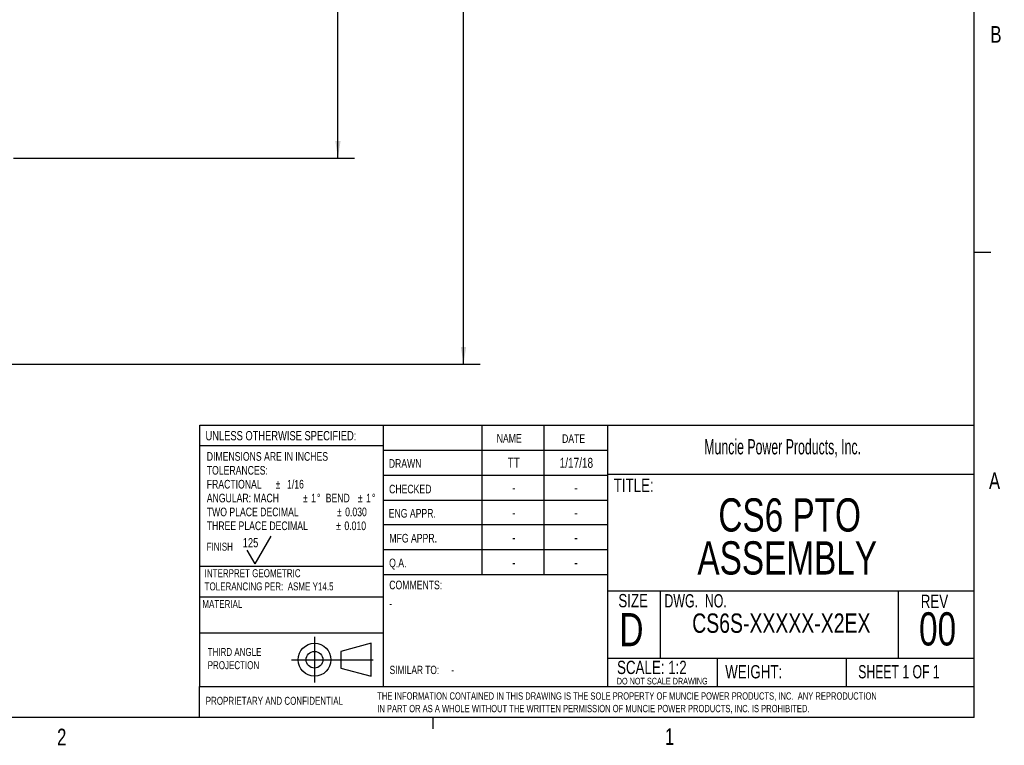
# Model space of a CAD drawing. Header units: inches. Extents: x 0.3 to 34.1, y 0.2 to 21.7.
# Tile 19 of 26: x 26.3 to 33.7, y 0.2 to 5.7. Entities that reach past the tile are written whole.
import ezdxf

# ---------------------------------------------------------------- set-up
doc = ezdxf.new("R2010")
doc.units = ezdxf.units.IN
doc.header["$MEASUREMENT"] = 0
doc.linetypes.add('CENTERX2', pattern=[0.8, 0.5, -0.1, 0.1, -0.1])
doc.layers.add('BORDER', color=7, linetype='Continuous', lineweight=25)
doc.layers.add('SLD-0', color=7, linetype='Continuous', lineweight=25)
doc.styles.add('SLDTEXTSTYLE0', font='TXT', dxfattribs={"width": 0.75})
doc.styles.add('SLDTEXTSTYLE1', font='TXT', dxfattribs={"width": 0.605})
doc.styles.add('SLDTEXTSTYLE2', font='TXT', dxfattribs={"width": 0.694444})
doc.styles.add('SLDTEXTSTYLE3', font='TXT', dxfattribs={"width": 0.6875})
doc.dimstyles.new('SLDDIMSTYLE0', dxfattribs={"dimtxt": 0.125, "dimasz": 0.13, "dimexe": 0, "dimexo": 0.0625, "dimgap": 0.03125, "dimtad": 0, "dimtih": 1, "dimtoh": 1, "dimlfac": 0.8, "dimrnd": 1e-09, "dimzin": 12, "dimdsep": 46, "dimtxsty": 'SLDTEXTSTYLE0', "dimsah": 1, "dimcen": 0.09, "dimadec": 0, "dimazin": 3, "dimtfac": 1, "dimtofl": 0, "dimtmove": 0, "dimatfit": 3, "dimfxl": 1, "dimfrac": 2, "dimtolj": 1, "dimtzin": 12, "dimarcsym": 0})
doc.dimstyles.new('SLDDIMSTYLE1', dxfattribs={"dimtxt": 0.125, "dimasz": 0.13, "dimexe": 0, "dimexo": 0.0625, "dimgap": 0.03125, "dimtad": 0, "dimtih": 1, "dimtoh": 1, "dimlfac": 0.8, "dimrnd": 1e-09, "dimzin": 4, "dimdsep": 46, "dimtxsty": 'SLDTEXTSTYLE0', "dimsah": 1, "dimcen": 0.09, "dimadec": 0, "dimazin": 1, "dimtfac": 1, "dimtofl": 0, "dimtmove": 0, "dimatfit": 3, "dimfxl": 1, "dimfrac": 2, "dimtolj": 1, "dimtzin": 12, "dimarcsym": 0})

# ---------------------------------------------------------------- blocks, each defined once
blk = doc.blocks.new('Block1')
at = {"layer": 'SLD-0', "color": 1, "linetype": 'CENTERX2'}
for p, q in [((3.1617, 0.8669), (3.1617, 0.5222)), ((2.9894, 0.6946), (3.334, 0.6946))]:
    blk.add_line(p, q, dxfattribs=at)
at = {"layer": 'SLD-0', "color": 1}
for p, q in [((3.5889, 0.8181), (3.3588, 0.7575)), ((3.5889, 0.571), (3.5889, 0.8181)), ((3.3588, 0.7575), (3.3588, 0.6316)), ((3.334, 0.6946), (3.6043, 0.6946)), ((3.3588, 0.6316), (3.5889, 0.571))]:
    blk.add_line(p, q, dxfattribs=at)
for radius in [0.1236, 0.0629]:
    blk.add_circle((3.1617, 0.6946), radius, dxfattribs=at)
blk = doc.blocks.new('SW_NOTE_1')
at = {"layer": 'SLD-0', "color": 0, "char_height": 0.06, "attachment_point": 1, "style": 'SLDTEXTSTYLE0'}
for s, insert in [('THIRD ANGLE', (0, 0.0773)), ('PROJECTION', (0, -0.022))]:
    blk.add_mtext(s, dxfattribs=dict(at, insert=insert))
blk = doc.blocks.new('SW_NOTE_2')
at = {"layer": 'SLD-0', "color": 0, "char_height": 0.055, "attachment_point": 1, "style": 'SLDTEXTSTYLE0'}
for s, insert in [('THE INFORMATION CONTAINED IN THIS DRAWING IS THE SOLE PROPERTY OF MUNCIE POWER PRODUCTS, INC.  ANY REPRODUCTION', (0, 0.0709)), ('IN PART OR AS A WHOLE WITHOUT THE WRITTEN PERMISSION OF MUNCIE POWER PRODUCTS, INC. IS PROHIBITED.', (0, -0.0235))]:
    blk.add_mtext(s, dxfattribs=dict(at, insert=insert))
blk = doc.blocks.new('SW_NOTE_3')
at = {"layer": 'SLD-0', "color": 0, "char_height": 0.065, "attachment_point": 1, "style": 'SLDTEXTSTYLE0'}
for s, insert in [('DIMENSIONS ARE IN INCHES', (0, 0.0838)), ('TOLERANCES:', (0, -0.0206)), ('FRACTIONAL', (0, -0.125)), ('%%p', (0.5176, -0.125)), ('1/16', (0.6039, -0.125)), ('ANGULAR: MACH', (0, -0.2293)), ('%%p', (0.7234, -0.2293)), ('1', (0.7853, -0.2293)), ('%%d', (0.8293, -0.2293)), ('BEND', (0.895, -0.2293)), ('%%p', (1.1371, -0.2293)), ('1', (1.199, -0.2293)), ('%%d', (1.243, -0.2293)), ('TWO PLACE DECIMAL', (0, -0.3337)), ('%%p', (0.9794, -0.3337)), ('0.030', (1.0413, -0.3337)), ('THREE PLACE DECIMAL', (0, -0.4381)), ('%%p', (0.9738, -0.4381)), ('0.010', (1.0357, -0.4381))]:
    blk.add_mtext(s, dxfattribs=dict(at, insert=insert))
blk = doc.blocks.new('SW_NOTE_4')
at = {"layer": 'SLD-0', "color": 0, "char_height": 0.06, "attachment_point": 1, "style": 'SLDTEXTSTYLE0'}
for s, insert in [('INTERPRET GEOMETRIC', (0, 0.0773)), ('TOLERANCING PER:  ASME Y14.5', (0, -0.022))]:
    blk.add_mtext(s, dxfattribs=dict(at, insert=insert))
blk = doc.blocks.new('SW_NOTE_5')
at = {"layer": 'BORDER', "color": 0, "char_height": 0.25, "attachment_point": 2, "style": 'SLDTEXTSTYLE0'}
for s, insert in [('CS6 PTO', (0.6641, 0.3223)), ('ASSEMBLY', (0.6457, -0.001))]:
    blk.add_mtext(s, dxfattribs=dict(at, insert=insert))
blk = doc.blocks.new('_D_10')
at = {"layer": 'SLD-0'}
for p, q in [((23.2396, 13.7484), (28.8595, 13.7484)), ((28.7345, 13.7484), (28.7345, 9.6052)), ((28.4805, 9.5798), (28.4424, 9.5798)), ((28.4424, 9.5798), (28.4424, 9.3814)), ((28.9885, 9.5798), (29.0266, 9.5798)), ((29.0266, 9.5798), (29.0266, 9.3814)), ((28.4424, 9.3814), (28.4805, 9.3814)), ((29.0266, 9.3814), (28.9885, 9.3814)), ((28.7345, 4.6187), (28.7345, 9.1944)), ((26.2937, 4.6187), (28.8595, 4.6187))]:
    blk.add_line(p, q, dxfattribs=at)
for points in [[(28.7345, 13.7484), (28.7145, 13.6184), (28.7545, 13.6184)], [(28.7345, 4.6187), (28.7545, 4.7487), (28.7145, 4.7487)]]:
    blk.add_solid(points, dxfattribs=at)
at = {"layer": 'SLD-0', "char_height": 0.125, "attachment_point": 1, "style": 'SLDTEXTSTYLE0'}
for s, insert in [('185.52', (28.4805, 9.5425)), ('7.30', (28.5729, 9.3555))]:
    blk.add_mtext(s, dxfattribs=dict(at, insert=insert))
blk = doc.blocks.new('_D_11')
at = {"layer": 'SLD-0'}
for p, q in [((23.2396, 13.7484), (29.8044, 13.7484)), ((29.6794, 13.7484), (29.6794, 9.2643)), ((29.4254, 9.2389), (29.3873, 9.2389)), ((29.3873, 9.2389), (29.3873, 9.0405)), ((29.9334, 9.2389), (29.9715, 9.2389)), ((29.9715, 9.2389), (29.9715, 9.0405)), ((29.3873, 9.0405), (29.4254, 9.0405)), ((29.9715, 9.0405), (29.9334, 9.0405)), ((29.6794, 3.0687), (29.6794, 8.8534)), ((22.4624, 3.0687), (29.8044, 3.0687))]:
    blk.add_line(p, q, dxfattribs=at)
for points in [[(29.6794, 13.7484), (29.6594, 13.6184), (29.6994, 13.6184)], [(29.6794, 3.0687), (29.6994, 3.1987), (29.6594, 3.1987)]]:
    blk.add_solid(points, dxfattribs=at)
at = {"layer": 'SLD-0', "char_height": 0.125, "attachment_point": 1, "style": 'SLDTEXTSTYLE0'}
for s, insert in [('217.01', (29.4254, 9.2016)), ('8.54', (29.5178, 9.0146))]:
    blk.add_mtext(s, dxfattribs=dict(at, insert=insert))

msp = doc.modelspace()

# ---------------------------------------------------------------- linework, layer by layer
at = {"layer": 'BORDER'}
for p, q in [((27.6942, 0.6448), (27.6942, 2.6091)), ((27.6942, 2.6091), (33.5229, 2.6091)), ((29.0756, 2.6091), (29.0756, 0.6448)), ((29.8166, 2.6091), (29.8166, 1.4841)), ((30.2851, 2.6091), (30.2851, 1.4841)), ((30.7642, 2.6091), (30.7642, 0.6448)), ((29.0756, 2.4548), (27.6942, 2.4548)), ((29.0756, 2.4216), (30.7642, 2.4216)), ((29.0756, 2.2341), (30.7642, 2.2341)), ((30.7642, 2.242), (33.5229, 2.242)), ((29.0756, 2.0466), (30.7642, 2.0466)), ((30.7642, 1.8591), (29.0756, 1.8591)), ((28.111, 1.5667), (28.231, 1.7745)), ((28.111, 1.5667), (28.051, 1.6706)), ((30.7642, 1.6716), (29.0756, 1.6716)), ((27.6942, 1.5499), (29.0756, 1.5499)), ((30.7642, 1.4841), (29.0726, 1.4841)), ((30.7642, 1.3647), (33.5229, 1.3647)), ((31.1597, 1.3647), (31.1597, 0.8577)), ((32.9509, 1.3647), (32.9509, 0.8577)), ((27.6942, 1.3173), (29.0756, 1.3173)), ((27.6942, 1.0473), (29.0756, 1.0473)), ((30.7642, 0.8577), (33.5229, 0.8577)), ((31.5873, 0.8577), (31.5873, 0.6448)), ((32.5592, 0.8577), (32.5592, 0.6448)), ((27.6911, 0.6448), (27.6911, 0.4106)), ((27.6911, 0.6448), (33.5229, 0.6448))]:
    msp.add_line(p, q, dxfattribs=at)
at = {"layer": 'SLD-0'}
for p, q in [((33.5229, 0.4106), (33.5229, 21.4106)), ((33.5229, 3.9106), (33.6479, 3.9106)), ((33.5229, 0.4106), (0.5229, 0.4106)), ((29.4479, 0.4106), (29.4479, 0.3258))]:
    msp.add_line(p, q, dxfattribs=at)

# ---------------------------------------------------------------- block references
at = {"color": 7, "linetype": 'Continuous'}
msp.add_blockref('Block1', (25.3965, 0.1508), dxfattribs=at)
at = {"layer": 'BORDER'}
msp.add_blockref('SW_NOTE_5', (31.47, 1.7374), dxfattribs=at)
at = {"layer": 'SLD-0'}
for name, p in [('SW_NOTE_3', (27.7474, 2.3236)), ('SW_NOTE_4', (27.7313, 1.449)), ('SW_NOTE_1', (27.7542, 0.8563)), ('SW_NOTE_2', (29.0301, 0.529))]:
    msp.add_blockref(name, p, dxfattribs=at)

# ---------------------------------------------------------------- texts
at = {"color": 7, "linetype": 'Continuous', "lineweight": 0, "char_height": 0.125, "attachment_point": 1, "style": 'SLDTEXTSTYLE0'}
for s, insert in [('B', (33.645, 5.6129)), ('A', (33.6341, 2.2543)), ('2', (26.6209, 0.3264)), ('1', (31.1954, 0.329))]:
    msp.add_mtext(s, dxfattribs=dict(at, insert=insert))
at = {"layer": 'BORDER', "style": 'SLDTEXTSTYLE0'}
for s, insert, char_height, attachment_point in [('125', (28.0179, 1.7608), 0.07, 1), ('CS6S-XXXXX-X2EX', (32.0712, 1.1935), 0.145833, 2), ('00', (33.2473, 1.2024), 0.25, 2), ('-', (29.5881, 0.7999), 0.0625, 1), ('PROPRIETARY AND CONFIDENTIAL', (27.7394, 0.5662), 0.06, 1)]:
    msp.add_mtext(s, dxfattribs=dict(at, insert=insert, char_height=char_height, attachment_point=attachment_point))
at = {"layer": 'SLD-0'}
for s, insert, char_height, attachment_point, style in [('UNLESS OTHERWISE SPECIFIED:', (27.7378, 2.566), 0.07, 1, 'SLDTEXTSTYLE0'), ('NAME', (29.9293, 2.5433), 0.065, 1, 'SLDTEXTSTYLE0'), ('DATE', (30.4211, 2.5416), 0.065, 1, 'SLDTEXTSTYLE0'), ('Muncie Power Products, Inc.', (31.4912, 2.5049), 0.114583, 1, 'SLDTEXTSTYLE1'), ('DRAWN', (29.1172, 2.3544), 0.065, 1, 'SLDTEXTSTYLE0'), ('TT', (30.0576, 2.3655), 0.075, 2, 'SLDTEXTSTYLE0'), ('1/17/18', (30.5291, 2.3644), 0.075, 2, 'SLDTEXTSTYLE0'), ('CHECKED', (29.1194, 2.162), 0.065, 1, 'SLDTEXTSTYLE0'), ('TITLE:', (30.81, 2.2075), 0.1, 1, 'SLDTEXTSTYLE0'), ('-', (30.0574, 2.1769), 0.075, 2, 'SLDTEXTSTYLE0'), ('-', (30.5259, 2.1769), 0.075, 2, 'SLDTEXTSTYLE0'), ('ENG APPR.', (29.1165, 1.9795), 0.065, 1, 'SLDTEXTSTYLE0'), ('-', (30.0574, 1.9894), 0.075, 2, 'SLDTEXTSTYLE0'), ('-', (30.5259, 1.9894), 0.075, 2, 'SLDTEXTSTYLE0'), ('MFG APPR.', (29.1214, 1.7923), 0.065, 1, 'SLDTEXTSTYLE0'), ('FINISH', (27.7466, 1.726), 0.06, 1, 'SLDTEXTSTYLE0'), ('-', (30.0574, 1.8019), 0.075, 2, 'SLDTEXTSTYLE0'), ('-', (30.5259, 1.8019), 0.075, 2, 'SLDTEXTSTYLE0'), ('Q.A.', (29.1198, 1.6063), 0.065, 1, 'SLDTEXTSTYLE0'), ('-', (30.0574, 1.6144), 0.075, 2, 'SLDTEXTSTYLE0'), ('-', (30.5259, 1.6144), 0.075, 2, 'SLDTEXTSTYLE0'), ('COMMENTS:', (29.1207, 1.4404), 0.065, 1, 'SLDTEXTSTYLE0'), ('SIZE', (30.8449, 1.34), 0.1, 1, 'SLDTEXTSTYLE0'), ('DWG.  NO.', (31.1914, 1.3386), 0.1, 1, 'SLDTEXTSTYLE2'), ('REV', (33.1207, 1.3347), 0.1, 1, 'SLDTEXTSTYLE0'), ('MATERIAL', (27.7141, 1.2943), 0.06, 1, 'SLDTEXTSTYLE0'), ('-', (29.1209, 1.2999), 0.0625, 1, 'SLDTEXTSTYLE0'), ('D', (30.8528, 1.1969), 0.25, 1, 'SLDTEXTSTYLE0'), ('SCALE: 1:2', (30.835, 0.8377), 0.1, 1, 'SLDTEXTSTYLE0'), ('SIMILAR TO:', (29.1237, 0.7999), 0.0625, 1, 'SLDTEXTSTYLE0'), ('WEIGHT:', (31.6491, 0.8048), 0.1, 1, 'SLDTEXTSTYLE0'), ('SHEET 1 OF 1', (32.6501, 0.8051), 0.1, 1, 'SLDTEXTSTYLE3'), ('DO NOT SCALE DRAWING', (31.175, 0.7092), 0.05, 2, 'SLDTEXTSTYLE0')]:
    msp.add_mtext(s, dxfattribs=dict(at, insert=insert, char_height=char_height, attachment_point=attachment_point, style=style))

# ---------------------------------------------------------------- dimensions: what is measured, and where the dimension line sits
for base, p2, dimstyle, picture, middle in [((29.6794, 3.0687), (22.4124, 3.0687), 'SLDDIMSTYLE0', '_D_11', (29.6794, 9.0589)), ((28.7345, 4.6187), (26.2437, 4.6187), 'SLDDIMSTYLE1', '_D_10', (28.7345, 9.3998))]:
    dim = msp.add_linear_dim(base=base, p1=(23.1896, 13.7484), p2=p2, angle=90, dimstyle=dimstyle, dxfattribs=at)
    dim.commit()
    dim.dimension.update_dxf_attribs({"geometry": picture, "text_midpoint": middle, "dimtype": 160})

doc.saveas('drawing.dxf')
